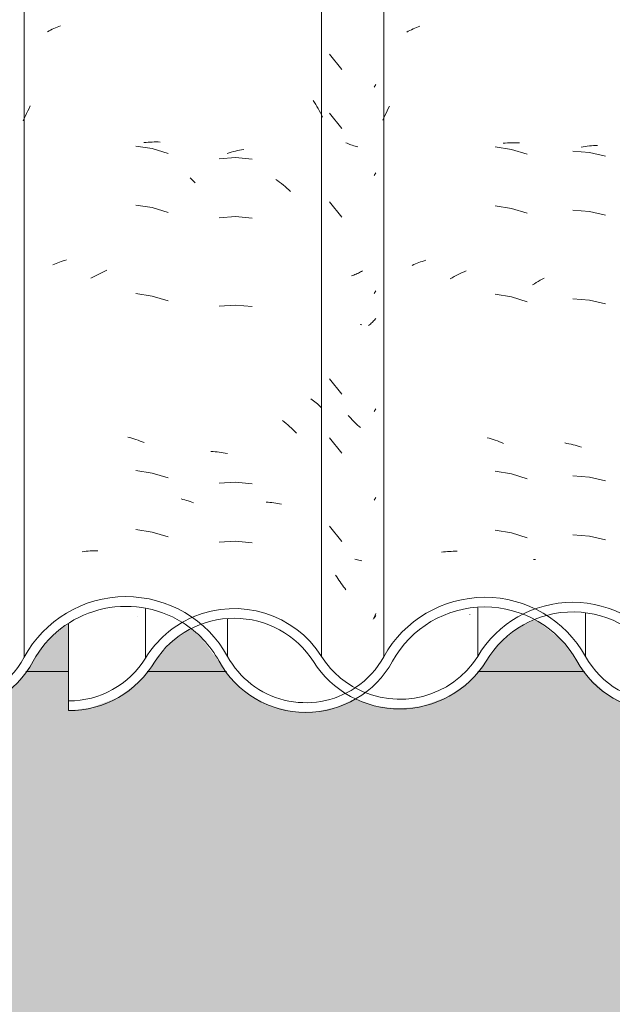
# Model space of a CAD drawing. Header units: metres. Extents: x -2.1 to 42.5, y -15.2 to 5.6.
# Tile 231 of 256: x 18.2 to 18.5, y 2.7 to 3.2. Entities that reach past the tile are written whole.
import ezdxf

# ---------------------------------------------------------------- set-up
doc = ezdxf.new("R2010")
doc.units = ezdxf.units.M
for name, color, linetype, lineweight in [('A-DETL-GENF', 7, 'Continuous', 5), ('A-GLAZ-CWMG', 7, 'Continuous', 5), ('A-WALL', 7, 'Continuous', 5), ('A-WALL-PATT', 7, 'Continuous', 50)]:
    doc.layers.add(name, color=color, linetype=linetype, lineweight=lineweight)
pattern_1 = [(0, (6.139, 0.20726), (0.4064, 0.10048), [0.01676, -0.28804, 0.01676, -0.28804, -1.626]), (0, (6.139, 0.20726), (0.4064, 0.10048), [-0.6096, 0.01676, -0.59284, 0.01676, -0.28804, -0.7112]), (0, (6.139, 0.20726), (0.4064, 0.10048), [-1.524, 0.01676, -0.18644, 0.01676, -0.49124]), (120.277, (6.291, 0.2575), (-0.2911939, 0.2978186), [0.01663, -0.28565, 0.01663, -1.898]), (120.277, (6.291, 0.2575), (-0.2911939, 0.2978186), [-0.3189, -0.28565, 0.01663, -0.58792, -1.008]), (120.277, (6.291, 0.2575), (-0.2911939, 0.2978186), [-1.209, 0.01663, -0.28565, 0.01663, -0.68868]), (120.277, (6.291, 0.2575), (-0.2911939, 0.2978186), [-1.528, -0.18489, 0.01663, -0.48717]), (239.723, (6.342, 0.45845), (-0.1152113, -0.3983018), [0.01663, -0.28565, 0.01663, -1.898]), (239.723, (6.342, 0.45845), (-0.1152113, -0.3983018), [-0.3189, -0.28565, 0.01663, -0.58792, -1.008]), (239.723, (6.342, 0.45845), (-0.1152113, -0.3983018), [-1.209, 0.01663, -0.28565, 0.01663, -0.68868]), (239.723, (6.342, 0.45845), (-0.1152113, -0.3983018), [-1.528, -0.18489, 0.01663, -0.48717])]

# ---------------------------------------------------------------- blocks, each defined once
blk = doc.blocks.new('FP_30-FACHADA 02')
at = {"layer": 'A-GLAZ-CWMG', "color": 9, "true_color": 0xc0c0c0}
for p, q in [((1.45567, 3.17842), (1.4565, 3.1788)), ((1.4565, 3.1788), (1.45735, 3.17915)), ((1.45735, 3.17915), (1.45821, 3.1795)), ((1.45821, 3.1795), (1.45908, 3.17982)), ((1.45244, 3.17679), (1.45323, 3.17722)), ((1.45323, 3.17722), (1.45403, 3.17764)), ((1.45403, 3.17764), (1.45484, 3.17804)), ((1.45484, 3.17804), (1.45567, 3.17842)), ((1.443, 3.13763), (1.44366, 3.13887)), ((1.44058, 3.13252), (1.44116, 3.13381)), ((1.44116, 3.13381), (1.44175, 3.13509)), ((1.44175, 3.13509), (1.44237, 3.13637)), ((1.44237, 3.13637), (1.443, 3.13763)), ((1.44002, 3.13121), (1.44058, 3.13252)), ((1.50599, 3.11711), (1.49763, 3.1184)), ((1.50177, 3.12018), (1.50281, 3.12028)), ((1.50281, 3.12028), (1.50385, 3.12036)), ((1.50385, 3.12036), (1.50489, 3.12043)), ((1.50489, 3.12043), (1.50593, 3.12047)), ((1.50593, 3.12047), (1.50695, 3.1205)), ((1.50695, 3.1205), (1.50798, 3.12051)), ((1.50798, 3.12051), (1.509, 3.1205)), ((1.509, 3.1205), (1.51001, 3.12047)), ((1.51407, 3.11466), (1.50599, 3.11711)), ((1.5254, 3.10216), (1.52628, 3.1013)), ((1.52628, 3.1013), (1.52714, 3.10044)), ((1.52714, 3.10044), (1.528, 3.09955)), ((1.50599, 3.08697), (1.49763, 3.08826)), ((1.51407, 3.08452), (1.50599, 3.08697)), ((1.45524, 3.05765), (1.45607, 3.05803)), ((1.45607, 3.05803), (1.45691, 3.0584)), ((1.45691, 3.0584), (1.45776, 3.05875)), ((1.45776, 3.05875), (1.45863, 3.05908)), ((1.45863, 3.05908), (1.4595, 3.0594)), ((1.4595, 3.0594), (1.46039, 3.05971)), ((1.46039, 3.05971), (1.46128, 3.06)), ((1.46128, 3.06), (1.46219, 3.06027)), ((1.47765, 3.05252), (1.47868, 3.05304)), ((1.47868, 3.05304), (1.47971, 3.05355)), ((1.47971, 3.05355), (1.48074, 3.05403)), ((1.48074, 3.05403), (1.48178, 3.0545)), ((1.48178, 3.0545), (1.48282, 3.05495)), ((1.4746, 3.05084), (1.47561, 3.05142)), ((1.47561, 3.05142), (1.47663, 3.05198)), ((1.47663, 3.05198), (1.47765, 3.05252)), ((1.50599, 3.04175), (1.49763, 3.04304)), ((1.51407, 3.0393), (1.50599, 3.04175)), ((1.49345, 2.96976), (1.49451, 2.96947)), ((1.49451, 2.96947), (1.49557, 2.96916)), ((1.49557, 2.96916), (1.49662, 2.96883)), ((1.49662, 2.96883), (1.49768, 2.96848)), ((1.49768, 2.96848), (1.49873, 2.96811)), ((1.49873, 2.96811), (1.49978, 2.96773)), ((1.49978, 2.96773), (1.50083, 2.96732)), ((1.50083, 2.96732), (1.50188, 2.9669)), ((1.50599, 2.95132), (1.49763, 2.95262)), ((1.51407, 2.94888), (1.50599, 2.95132)), ((1.52076, 2.93816), (1.52169, 2.93793)), ((1.52169, 2.93793), (1.52261, 2.93768)), ((1.52261, 2.93768), (1.52352, 2.93741)), ((1.52352, 2.93741), (1.52442, 2.93713)), ((1.52442, 2.93713), (1.52531, 2.93684)), ((1.52531, 2.93684), (1.52619, 2.93652)), ((1.52619, 2.93652), (1.52706, 2.9362)), ((1.50599, 2.92118), (1.49763, 2.92247)), ((1.51407, 2.91873), (1.50599, 2.92118)), ((1.47021, 2.91121), (1.47119, 2.91133)), ((1.47119, 2.91133), (1.47218, 2.91143)), ((1.47218, 2.91143), (1.47318, 2.91151)), ((1.47318, 2.91151), (1.47418, 2.91157)), ((1.47418, 2.91157), (1.47519, 2.91162)), ((1.47519, 2.91162), (1.47621, 2.91165)), ((1.47621, 2.91165), (1.47723, 2.91166)), ((1.47723, 2.91166), (1.47825, 2.91165))]:
    blk.add_line(p, q, dxfattribs=at)
blk = doc.blocks.new('FP_31-FACHADA 02')
at = {"layer": 'A-GLAZ-CWMG', "color": 9, "true_color": 0xc0c0c0}
for p, q in [((1.61952, 3.14852), (1.62029, 3.14987)), ((1.61952, 3.10331), (1.62029, 3.10466)), ((1.61022, 3.053), (1.60963, 3.05275)), ((1.6108, 3.05326), (1.61022, 3.053)), ((1.61137, 3.05353), (1.6108, 3.05326)), ((1.61193, 3.05381), (1.61137, 3.05353)), ((1.61248, 3.0541), (1.61193, 3.05381)), ((1.61302, 3.0544), (1.61248, 3.0541)), ((1.61355, 3.05471), (1.61302, 3.0544)), ((1.60843, 3.05229), (1.60782, 3.05207)), ((1.60904, 3.05252), (1.60843, 3.05229)), ((1.60963, 3.05275), (1.60904, 3.05252)), ((1.61952, 3.04302), (1.62029, 3.04437)), ((1.61796, 3.02785), (1.61753, 3.02746)), ((1.61838, 3.02825), (1.61796, 3.02785)), ((1.61878, 3.02865), (1.61838, 3.02825)), ((1.61918, 3.02906), (1.61878, 3.02865)), ((1.61956, 3.02947), (1.61918, 3.02906)), ((1.61993, 3.0299), (1.61956, 3.02947)), ((1.62029, 3.03033), (1.61993, 3.0299)), ((1.61709, 3.02709), (1.61664, 3.02671)), ((1.61753, 3.02746), (1.61709, 3.02709)), ((1.61952, 2.98274), (1.62029, 2.98409)), ((1.61952, 2.93752), (1.62029, 2.93887)), ((1.61935, 2.87739), (1.61901, 2.87667)), ((1.61967, 2.87812), (1.61935, 2.87739)), ((1.61952, 2.87724), (1.62029, 2.87859)), ((1.61999, 2.87884), (1.61967, 2.87812)), ((1.62029, 2.87958), (1.61999, 2.87884))]:
    blk.add_line(p, q, dxfattribs=at)
blk = doc.blocks.new('FP_32-FACHADA 02')
at = {"layer": 'A-GLAZ-CWMG', "color": 9, "true_color": 0xc0c0c0}
for p, q in [((1.64017, 3.17861), (1.64102, 3.17897)), ((1.64102, 3.17897), (1.64188, 3.17931)), ((1.64188, 3.17931), (1.64275, 3.17963)), ((1.63611, 3.17661), (1.6369, 3.17704)), ((1.6369, 3.17704), (1.6377, 3.17746)), ((1.6377, 3.17746), (1.63851, 3.17785)), ((1.63851, 3.17785), (1.63934, 3.17824)), ((1.63934, 3.17824), (1.64017, 3.17861)), ((1.6267, 3.13754), (1.62731, 3.1387)), ((1.62443, 3.13281), (1.62498, 3.13401)), ((1.62498, 3.13401), (1.62554, 3.1352)), ((1.62554, 3.1352), (1.62611, 3.13637)), ((1.62611, 3.13637), (1.6267, 3.13754)), ((1.62391, 3.1316), (1.62443, 3.13281)), ((1.68548, 3.1198), (1.68652, 3.11989)), ((1.68652, 3.11989), (1.68756, 3.11997)), ((1.68756, 3.11997), (1.6886, 3.12002)), ((1.6886, 3.12002), (1.68963, 3.12006)), ((1.68963, 3.12006), (1.69065, 3.12008)), ((1.69065, 3.12008), (1.69168, 3.12008)), ((1.69168, 3.12008), (1.6927, 3.12006)), ((1.6927, 3.12006), (1.69371, 3.12003)), ((1.68969, 3.1167), (1.68134, 3.11804)), ((1.69776, 3.11419), (1.68969, 3.1167)), ((1.68969, 3.08656), (1.68134, 3.0879)), ((1.69776, 3.08405), (1.68969, 3.08656)), ((1.63974, 3.05785), (1.64058, 3.05821)), ((1.64058, 3.05821), (1.64144, 3.05856)), ((1.64144, 3.05856), (1.6423, 3.05889)), ((1.6423, 3.05889), (1.64318, 3.05921)), ((1.64318, 3.05921), (1.64406, 3.05951)), ((1.64406, 3.05951), (1.64496, 3.0598)), ((1.64496, 3.0598), (1.64587, 3.06007)), ((1.63891, 3.05747), (1.63974, 3.05785)), ((1.66238, 3.05278), (1.66341, 3.05328)), ((1.66341, 3.05328), (1.66445, 3.05377)), ((1.66445, 3.05377), (1.66549, 3.05423)), ((1.66549, 3.05423), (1.66653, 3.05467)), ((1.6583, 3.0506), (1.65931, 3.05117)), ((1.65931, 3.05117), (1.66033, 3.05173)), ((1.66033, 3.05173), (1.66135, 3.05226)), ((1.66135, 3.05226), (1.66238, 3.05278)), ((1.68969, 3.04134), (1.68134, 3.04269)), ((1.69776, 3.03883), (1.68969, 3.04134)), ((1.67716, 2.96943), (1.67822, 2.96913)), ((1.67822, 2.96913), (1.67928, 2.96882)), ((1.67928, 2.96882), (1.68033, 2.96848)), ((1.68033, 2.96848), (1.68139, 2.96812)), ((1.68139, 2.96812), (1.68244, 2.96775)), ((1.68244, 2.96775), (1.68349, 2.96736)), ((1.68349, 2.96736), (1.68454, 2.96695)), ((1.68454, 2.96695), (1.68559, 2.96652)), ((1.68969, 2.95091), (1.68134, 2.95226)), ((1.69776, 2.9484), (1.68969, 2.95091)), ((1.68969, 2.92077), (1.68134, 2.92212)), ((1.69776, 2.91826), (1.68969, 2.92077)), ((1.6539, 2.91099), (1.65489, 2.9111)), ((1.65489, 2.9111), (1.65588, 2.9112)), ((1.65588, 2.9112), (1.65688, 2.91127)), ((1.65688, 2.91127), (1.65788, 2.91133)), ((1.65788, 2.91133), (1.65889, 2.91138)), ((1.65889, 2.91138), (1.65991, 2.9114)), ((1.65991, 2.9114), (1.66093, 2.91141)), ((1.66093, 2.91141), (1.66195, 2.91139))]:
    blk.add_line(p, q, dxfattribs=at)
blk = doc.blocks.new('Rectangular Mullion - Telha Fibrocimento - Ondulada-1909083-FACHADA 02')
at = {"layer": 'A-GLAZ-CWMG', "true_color": 0xc0c0c0}
h = blk.add_hatch(dxfattribs=at)
h.set_pattern_fill('FP_15', color=9, style=0, pattern_type=2)
h.set_pattern_definition(pattern_1)
h.paths.add_polyline_path([(1.20534, 2.82768), (1.21764, 2.82787), (1.22954, 2.83098), (1.24034, 2.83682), (1.25065, 2.84693), (1.26383, 2.86637), (1.27396, 2.87537), (1.28598, 2.8817), (1.29919, 2.88498), (1.31348, 2.88486), (1.3271, 2.88127), (1.33811, 2.87556), (1.34829, 2.86661), (1.36286, 2.84562), (1.37379, 2.83666), (1.3844, 2.8316), (1.39495, 2.82913), (1.40651, 2.8291), (1.41829, 2.83192), (1.42905, 2.83746), (1.43815, 2.84538), (1.4525, 2.86563), (1.46386, 2.87486), (1.47556, 2.88034), (1.48659, 2.8829), (1.49945, 2.88281), (1.51316, 2.87907), (1.52161, 2.87523), (1.52455, 2.87644), (1.52299, 2.87404), (1.53271, 2.86568), (1.54707, 2.84557), (1.55772, 2.83694), (1.56849, 2.83188), (1.57901, 2.82948), (1.59047, 2.82947), (1.60215, 2.83227), (1.61339, 2.83822), (1.62188, 2.84552), (1.6362, 2.8655), (1.64581, 2.87377), (1.65713, 2.87957), (1.66951, 2.88257), (1.68289, 2.88244), (1.69645, 2.87874), (1.70648, 2.87348), (1.71565, 2.86566), (1.73002, 2.84578), (1.74069, 2.83721), (1.75155, 2.83217), (1.76203, 2.82981), (1.77329, 2.82979), (1.7854, 2.83278), (1.79559, 2.83792), (1.80467, 2.84562), (1.81711, 2.86275), (1.82621, 2.86983), (1.83251, 2.87304), (1.8416, 2.87522), (1.85154, 2.87508), (1.86176, 2.87217), (1.86263, 2.87173), (1.86642, 2.87532), (1.86176, 2.87768), (1.85067, 2.88013), (1.84102, 2.88013), (1.8308, 2.87768), (1.82144, 2.87294), (1.81348, 2.86615), (1.80106, 2.84904), (1.79088, 2.84106), (1.78329, 2.83721), (1.78329, 2.8355), (1.78144, 2.83677), (1.77281, 2.83471), (1.76133, 2.83488), (1.7497, 2.83815), (1.74196, 2.84208), (1.73309, 2.85), (1.71761, 2.87046), (1.70885, 2.87795), (1.69465, 2.88469), (1.68051, 2.8875), (1.66895, 2.88748), (1.65533, 2.88418), (1.64301, 2.87787), (1.63203, 2.86818), (1.61816, 2.84883), (1.60934, 2.84102), (1.60668, 2.83779), (1.60479, 2.83915), (1.60036, 2.83689), (1.58984, 2.83437), (1.57846, 2.83452), (1.5669, 2.83776), (1.55888, 2.84189), (1.54998, 2.85), (1.53472, 2.87046), (1.52482, 2.87865), (1.51089, 2.88512), (1.49715, 2.88783), (1.48536, 2.88778), (1.47167, 2.88443), (1.45919, 2.87796), (1.44861, 2.86874), (1.43428, 2.84851), (1.42608, 2.84144), (1.41641, 2.83651), (1.40583, 2.834), (1.39495, 2.83405), (1.38263, 2.83759), (1.37478, 2.84169), (1.36584, 2.85), (1.35192, 2.87002), (1.34056, 2.87989), (1.32604, 2.88694), (1.31237, 2.89005), (1.29725, 2.88971), (1.28115, 2.88486), (1.26954, 2.87832), (1.25764, 2.86637), (1.24671, 2.85), (1.24409, 2.84648), (1.23559, 2.8395), (1.22566, 2.83473), (1.21486, 2.83245), (1.20382, 2.83278), (1.19275, 2.83595), (1.18356, 2.84106), (1.17455, 2.85), (1.1695, 2.8577), (1.15906, 2.87031), (1.14897, 2.87795), (1.13545, 2.88347), (1.12095, 2.88536), (1.10501, 2.88288), (1.09294, 2.87795), (1.08133, 2.86916), (1.06489, 2.8486), (1.05531, 2.84165), (1.04427, 2.83729), (1.03248, 2.83581), (1.01954, 2.83775), (1.00966, 2.84165), (0.99892, 2.85), (0.98402, 2.86795), (0.97103, 2.87656), (0.96063, 2.88057), (0.9473, 2.88213), (0.93399, 2.88031), (0.92158, 2.87523), (0.91087, 2.86723), (0.89518, 2.84773), (0.88573, 2.84078), (0.87481, 2.83642), (0.86314, 2.83494), (0.86314, 2.83), (0.87635, 2.83172), (0.88867, 2.83676), (0.89926, 2.84477), (0.91505, 2.86439), (0.92479, 2.87137), (0.93598, 2.87574), (0.94792, 2.87721), (0.96063, 2.87538), (0.97103, 2.87128), (0.98074, 2.86425), (0.9967, 2.84499), (1.00731, 2.83731), (1.02069, 2.83237), (1.03258, 2.83089), (1.04563, 2.83256), (1.05783, 2.83741), (1.06841, 2.84512), (1.08392, 2.86474), (1.09318, 2.87233), (1.10569, 2.87795), (1.11572, 2.88017), (1.12775, 2.87999), (1.1394, 2.87703), (1.15003, 2.87146), (1.16048, 2.8616), (1.17307, 2.84392), (1.18356, 2.83535), (1.19335, 2.83043), (1.20453, 2.82787)])
h.paths.add_polyline_path([(1.91919, 2.83007), (1.93126, 2.83011), (1.94266, 2.8328), (1.95328, 2.83812), (1.96288, 2.84645), (1.96939, 2.85522), (1.96572, 2.85888), (1.95951, 2.85), (1.95141, 2.84284), (1.9418, 2.83777), (1.93109, 2.83507), (1.91919, 2.83518), (1.90762, 2.83834), (1.9, 2.84209), (1.89093, 2.85), (1.87908, 2.86615), (1.87094, 2.87267), (1.86724, 2.86938), (1.86957, 2.86778), (1.87545, 2.86275), (1.88793, 2.84573), (1.89865, 2.83729), (1.90975, 2.8323)])
at = {"layer": 'A-GLAZ-CWMG'}
for p, q in [((1.44054, 2.85731), (1.44054, 3.52181)), ((1.62442, 2.85757), (1.62442, 3.52207)), ((1.7275, 2.8577), (1.7275, 2.87999)), ((1.5445, 2.8577), (1.5445, 2.87679))]:
    blk.add_line(p, q, dxfattribs=at)
for centre, major_axis, start_param, end_param in [((1.49262, 2.82986), (0.05902, 0), 0.497168, 2.651943), ((1.676, 2.82986), (0.05869, 0), 0.500225, 2.643944), ((1.49262, 2.82986), (0.05402, 0), 1.013701, 2.647005), ((1.676, 2.82986), (0.05369, 0), 0.502013, 2.643685), ((1.49262, 2.82986), (0.05402, 0), 0.495792, 1.010764), ((1.40061, 2.87851), (0.04532, 0), 3.624607, 5.790408), ((1.5845, 2.87898), (0.04542, 0), 3.635147, 5.300718), ((1.5845, 2.87898), (0.04542, 0), 5.308272, 5.786308), ((1.76742, 2.87949), (0.0456, 0), 3.645908, 5.77887), ((1.40061, 2.87851), (0.05032, 0), 3.622189, 5.79602), ((1.5845, 2.87898), (0.05042, 0), 3.63698, 5.786507), ((1.76742, 2.87949), (0.0506, 0), 3.643606, 5.776805)]:
    blk.add_ellipse(centre, major_axis=major_axis, ratio=0.988936, start_param=start_param, end_param=end_param, dxfattribs=at)
for name in ['FP_30-FACHADA 02', 'FP_32-FACHADA 02', 'FP_31-FACHADA 02']:
    blk.add_blockref(name, (0, 0), dxfattribs=at)
blk = doc.blocks.new('FP_37-FACHADA 02')
at = {"layer": 'A-GLAZ-CWMG', "color": 9, "true_color": 0xc0c0c0}
blk.add_line((1.49855, 2.8783), (1.49855, 2.87829), dxfattribs=at)
blk = doc.blocks.new('FP_38-FACHADA 02')
at = {"layer": 'A-GLAZ-CWMG', "color": 9, "true_color": 0xc0c0c0}
for p, q in [((1.58826, 3.14173), (1.58891, 3.14071)), ((1.58891, 3.14071), (1.58955, 3.13967)), ((1.58955, 3.13967), (1.59018, 3.13863)), ((1.59018, 3.13863), (1.59079, 3.13757)), ((1.59079, 3.13757), (1.59138, 3.1365)), ((1.59138, 3.1365), (1.59196, 3.13542)), ((1.59196, 3.13542), (1.59253, 3.13433)), ((1.59253, 3.13433), (1.59308, 3.13323)), ((1.54429, 3.11466), (1.54535, 3.11499)), ((1.54535, 3.11499), (1.54641, 3.1153)), ((1.54641, 3.1153), (1.54746, 3.11559)), ((1.54746, 3.11559), (1.54852, 3.11585)), ((1.54852, 3.11585), (1.54958, 3.1161)), ((1.54958, 3.1161), (1.55064, 3.11632)), ((1.55064, 3.11632), (1.5517, 3.11653)), ((1.5517, 3.11653), (1.55275, 3.11671)), ((1.54859, 3.11251), (1.54014, 3.11196)), ((1.55701, 3.11173), (1.54859, 3.11251)), ((1.56922, 3.10136), (1.57019, 3.10066)), ((1.57019, 3.10066), (1.57114, 3.09994)), ((1.57114, 3.09994), (1.57209, 3.09921)), ((1.57209, 3.09921), (1.57303, 3.09845)), ((1.57303, 3.09845), (1.57396, 3.09768)), ((1.57396, 3.09768), (1.57488, 3.09689)), ((1.57488, 3.09689), (1.57579, 3.09608)), ((1.57579, 3.09608), (1.57668, 3.09526)), ((1.54859, 3.08236), (1.54014, 3.08182)), ((1.55701, 3.08158), (1.54859, 3.08236)), ((1.54859, 3.03715), (1.54014, 3.0366)), ((1.55701, 3.03637), (1.54859, 3.03715)), ((1.58712, 2.98932), (1.58783, 2.98881)), ((1.58783, 2.98881), (1.58852, 2.98829)), ((1.58852, 2.98829), (1.5892, 2.98776)), ((1.5892, 2.98776), (1.58986, 2.98721)), ((1.58986, 2.98721), (1.59051, 2.98665)), ((1.59051, 2.98665), (1.59114, 2.98607)), ((1.59114, 2.98607), (1.59175, 2.98549)), ((1.59175, 2.98549), (1.59235, 2.98489)), ((1.57254, 2.97828), (1.57348, 2.97751)), ((1.57348, 2.97751), (1.5744, 2.97673)), ((1.5744, 2.97673), (1.57532, 2.97593)), ((1.57532, 2.97593), (1.57622, 2.97512)), ((1.57622, 2.97512), (1.57711, 2.97428)), ((1.57711, 2.97428), (1.57799, 2.97343)), ((1.57799, 2.97343), (1.57886, 2.97256)), ((1.57886, 2.97256), (1.57972, 2.97168)), ((1.53602, 2.96236), (1.53706, 2.96231)), ((1.53706, 2.96231), (1.5381, 2.96225)), ((1.5381, 2.96225), (1.53914, 2.96216)), ((1.53914, 2.96216), (1.54019, 2.96205)), ((1.54019, 2.96205), (1.54124, 2.96192)), ((1.54124, 2.96192), (1.54229, 2.96177)), ((1.54229, 2.96177), (1.54334, 2.9616)), ((1.54334, 2.9616), (1.5444, 2.96141)), ((1.54859, 2.94672), (1.54014, 2.94617)), ((1.55701, 2.94594), (1.54859, 2.94672)), ((1.56417, 2.93652), (1.56518, 2.93646)), ((1.56518, 2.93646), (1.56617, 2.93638)), ((1.56617, 2.93638), (1.56717, 2.93628)), ((1.56717, 2.93628), (1.56815, 2.93616)), ((1.56815, 2.93616), (1.56912, 2.93602)), ((1.56912, 2.93602), (1.57009, 2.93586)), ((1.57009, 2.93586), (1.57105, 2.93569)), ((1.57105, 2.93569), (1.572, 2.93549)), ((1.54859, 2.91658), (1.54014, 2.91603)), ((1.55701, 2.9158), (1.54859, 2.91658))]:
    blk.add_line(p, q, dxfattribs=at)
blk = doc.blocks.new('FP_39-FACHADA 02')
at = {"layer": 'A-GLAZ-CWMG', "color": 9, "true_color": 0xc0c0c0}
for p, q in [((1.59656, 3.16532), (1.60295, 3.1575)), ((1.59656, 3.13518), (1.60295, 3.12735)), ((1.60562, 3.11983), (1.60498, 3.12012)), ((1.60627, 3.11955), (1.60562, 3.11983)), ((1.60694, 3.11928), (1.60627, 3.11955)), ((1.60761, 3.11903), (1.60694, 3.11928)), ((1.60829, 3.11878), (1.60761, 3.11903)), ((1.60899, 3.11856), (1.60829, 3.11878)), ((1.60969, 3.11834), (1.60899, 3.11856)), ((1.6104, 3.11814), (1.60969, 3.11834)), ((1.61112, 3.11796), (1.6104, 3.11814)), ((1.59656, 3.08996), (1.60295, 3.08214)), ((1.6131, 3.0271), (1.61236, 3.02724)), ((1.59656, 2.99954), (1.60295, 2.99171)), ((1.60682, 2.98008), (1.60615, 2.98083)), ((1.60749, 2.97935), (1.60682, 2.98008)), ((1.60817, 2.97863), (1.60749, 2.97935)), ((1.60886, 2.97792), (1.60817, 2.97863)), ((1.60956, 2.97722), (1.60886, 2.97792)), ((1.61027, 2.97654), (1.60956, 2.97722)), ((1.61099, 2.97587), (1.61027, 2.97654)), ((1.61171, 2.97522), (1.61099, 2.97587)), ((1.61245, 2.97458), (1.61171, 2.97522)), ((1.59656, 2.96939), (1.60295, 2.96157)), ((1.59656, 2.92418), (1.60295, 2.91635)), ((1.61025, 2.90719), (1.60954, 2.90739)), ((1.61096, 2.907), (1.61025, 2.90719)), ((1.61169, 2.90682), (1.61096, 2.907)), ((1.61242, 2.90666), (1.61169, 2.90682)), ((1.61317, 2.90651), (1.61242, 2.90666)), ((1.60031, 2.8983), (1.59977, 2.89917)), ((1.60086, 2.89743), (1.60031, 2.8983)), ((1.60142, 2.89658), (1.60086, 2.89743)), ((1.602, 2.89574), (1.60142, 2.89658)), ((1.60259, 2.89491), (1.602, 2.89574)), ((1.60319, 2.89409), (1.60259, 2.89491)), ((1.6038, 2.89328), (1.60319, 2.89409)), ((1.60442, 2.89249), (1.6038, 2.89328)), ((1.60505, 2.89171), (1.60442, 2.89249)), ((1.66845, 2.87929), (1.66833, 2.87904))]:
    blk.add_line(p, q, dxfattribs=at)
blk = doc.blocks.new('FP_40-FACHADA 02')
at = {"layer": 'A-GLAZ-CWMG', "color": 9, "true_color": 0xc0c0c0}
for p, q in [((1.72738, 3.11819), (1.72843, 3.11833)), ((1.72843, 3.11833), (1.72948, 3.11845)), ((1.72948, 3.11845), (1.73053, 3.11855)), ((1.73053, 3.11855), (1.73157, 3.11864)), ((1.73157, 3.11864), (1.73261, 3.1187)), ((1.73261, 3.1187), (1.73364, 3.11875)), ((1.72954, 3.11509), (1.72111, 3.11574)), ((1.72528, 3.11785), (1.72633, 3.11803)), ((1.72633, 3.11803), (1.72738, 3.11819)), ((1.73779, 3.11322), (1.72954, 3.11509)), ((1.72954, 3.08495), (1.72111, 3.0856)), ((1.73779, 3.08307), (1.72954, 3.08495)), ((1.70037, 3.04743), (1.70136, 3.04807)), ((1.70136, 3.04807), (1.70236, 3.0487)), ((1.70236, 3.0487), (1.70336, 3.0493)), ((1.70336, 3.0493), (1.70437, 3.04988)), ((1.70437, 3.04988), (1.70539, 3.05045)), ((1.70539, 3.05045), (1.70641, 3.051)), ((1.72954, 3.03974), (1.72111, 3.04038)), ((1.73779, 3.03786), (1.72954, 3.03974)), ((1.71693, 2.96676), (1.71798, 2.96655)), ((1.71798, 2.96655), (1.71904, 2.96633)), ((1.71904, 2.96633), (1.7201, 2.96608)), ((1.7201, 2.96608), (1.72116, 2.96582)), ((1.72116, 2.96582), (1.72222, 2.96554)), ((1.72222, 2.96554), (1.72327, 2.96524)), ((1.72327, 2.96524), (1.72433, 2.96492)), ((1.72433, 2.96492), (1.72539, 2.96458)), ((1.72954, 2.94931), (1.72111, 2.94995)), ((1.73779, 2.94743), (1.72954, 2.94931)), ((1.72954, 2.91917), (1.72111, 2.91981)), ((1.73779, 2.91729), (1.72954, 2.91917)), ((1.70095, 2.90717), (1.70195, 2.90726))]:
    blk.add_line(p, q, dxfattribs=at)
blk = doc.blocks.new('Rectangular Mullion - Telha Fibrocimento - Ondulada-V36-FACHADA 02')
at = {"layer": 'A-GLAZ-CWMG', "true_color": 0xc0c0c0}
h = blk.add_hatch(dxfattribs=at)
h.set_pattern_fill('FP_15', color=9, style=0, pattern_type=2)
h.set_pattern_definition(pattern_1)
h.paths.add_polyline_path([(1.80536, 2.82768), (1.81767, 2.82787), (1.82957, 2.83098), (1.84036, 2.83682), (1.85067, 2.84693), (1.86385, 2.86637), (1.87442, 2.8756), (1.88601, 2.8817), (1.90063, 2.88499), (1.913, 2.88498), (1.92713, 2.88127), (1.93813, 2.87556), (1.94832, 2.86661), (1.95968, 2.85023), (1.9627, 2.85455), (1.95141, 2.87049), (1.94059, 2.87989), (1.92607, 2.88694), (1.9106, 2.89001), (1.89728, 2.88971), (1.88118, 2.88486), (1.86957, 2.87832), (1.85767, 2.86637), (1.84674, 2.85), (1.84411, 2.84648), (1.83562, 2.8395), (1.82569, 2.83473), (1.81489, 2.83245), (1.80385, 2.83278), (1.7912, 2.8357), (1.78705, 2.83361), (1.79559, 2.82992), (1.80455, 2.82787)])
h.paths.add_polyline_path([(2.00654, 2.8291), (2.01985, 2.83271), (2.02907, 2.83746), (2.03818, 2.84538), (2.05252, 2.86563), (2.06389, 2.87486), (2.07558, 2.88034), (2.08637, 2.8829), (2.09948, 2.88281), (2.11319, 2.87907), (2.12163, 2.87523), (2.12457, 2.87644), (2.12302, 2.87404), (2.13273, 2.86568), (2.1471, 2.84557), (2.15775, 2.83694), (2.16852, 2.83188), (2.17903, 2.82948), (2.1905, 2.82947), (2.20217, 2.83227), (2.21376, 2.83852), (2.22191, 2.84552), (2.23622, 2.8655), (2.24584, 2.87377), (2.25716, 2.87957), (2.26954, 2.88257), (2.28292, 2.88244), (2.29648, 2.87874), (2.3065, 2.87348), (2.31567, 2.86566), (2.33005, 2.84578), (2.34072, 2.83721), (2.35157, 2.83217), (2.36206, 2.82981), (2.37332, 2.82979), (2.38646, 2.8333), (2.39561, 2.83792), (2.4047, 2.84562), (2.41713, 2.86275), (2.42623, 2.86983), (2.43253, 2.87304), (2.44163, 2.87522), (2.45156, 2.87508), (2.46179, 2.87217), (2.46266, 2.87173), (2.46644, 2.87532), (2.46179, 2.87768), (2.4507, 2.88013), (2.44105, 2.88013), (2.43082, 2.87768), (2.42147, 2.87294), (2.4135, 2.86615), (2.40108, 2.84904), (2.39091, 2.84106), (2.38344, 2.83688), (2.38332, 2.8355), (2.38147, 2.83677), (2.37284, 2.83471), (2.36135, 2.83488), (2.34973, 2.83815), (2.34198, 2.84208), (2.33311, 2.85), (2.31763, 2.87046), (2.30888, 2.87795), (2.29468, 2.88469), (2.28138, 2.8875), (2.26897, 2.88748), (2.25536, 2.88418), (2.24304, 2.87787), (2.23251, 2.86882), (2.21819, 2.84883), (2.20937, 2.84102), (2.20671, 2.83779), (2.20482, 2.83915), (2.20039, 2.83689), (2.18986, 2.83437), (2.17848, 2.83452), (2.16692, 2.83776), (2.15891, 2.84189), (2.15, 2.85), (2.13475, 2.87046), (2.12484, 2.87865), (2.11092, 2.88512), (2.09718, 2.88783), (2.08538, 2.88778), (2.0717, 2.88443), (2.05921, 2.87796), (2.04863, 2.86874), (2.0343, 2.84851), (2.0261, 2.84144), (2.01644, 2.83651), (2.00586, 2.834), (1.99498, 2.83405), (1.98265, 2.83759), (1.97481, 2.84169), (1.96552, 2.85), (1.96288, 2.84562), (1.97193, 2.83764), (1.98443, 2.8316), (1.99498, 2.82913), (2.00586, 2.8291)])
h.paths.add_polyline_path([(1.46316, 2.83), (1.47638, 2.83172), (1.4887, 2.83676), (1.49928, 2.84477), (1.51508, 2.86439), (1.52542, 2.87196), (1.52299, 2.87404), (1.52455, 2.87644), (1.52161, 2.87523), (1.51089, 2.86723), (1.4952, 2.84773), (1.48575, 2.84078), (1.47484, 2.83642), (1.46316, 2.83494), (1.46316, 2.83172)])
h.paths.add_polyline_path([(2.51921, 2.83007), (2.53129, 2.83011), (2.54269, 2.8328), (2.5533, 2.83812), (2.5637, 2.84751), (2.56941, 2.85522), (2.56574, 2.85888), (2.55931, 2.8498), (2.55143, 2.84284), (2.54183, 2.83777), (2.53111, 2.83507), (2.51921, 2.83518), (2.50764, 2.83834), (2.50002, 2.84209), (2.49096, 2.85), (2.47699, 2.86796), (2.47097, 2.87267), (2.46726, 2.86938), (2.46959, 2.86778), (2.47548, 2.86275), (2.48795, 2.84573), (2.49867, 2.83729), (2.50978, 2.8323)])
h.paths.add_polyline_path([(1.63261, 2.83089), (1.64565, 2.83256), (1.65785, 2.83741), (1.66844, 2.84512), (1.68394, 2.86474), (1.69465, 2.87303), (1.70132, 2.87627), (1.69576, 2.87909), (1.69296, 2.87795), (1.68051, 2.86807), (1.66491, 2.8486), (1.65533, 2.84165), (1.64429, 2.83729), (1.63203, 2.83587), (1.61962, 2.83773), (1.61496, 2.83957), (1.61118, 2.83689), (1.60999, 2.83627), (1.62072, 2.83237), (1.63251, 2.83091)])
h.paths.add_polyline_path([(1.78402, 2.83513), (1.78359, 2.83736), (1.78707, 2.83913), (1.78329, 2.84134), (1.77458, 2.85), (1.76953, 2.8577), (1.75888, 2.87046), (1.74899, 2.87795), (1.73379, 2.88369), (1.7194, 2.88515), (1.70648, 2.88347), (1.70178, 2.88155), (1.70791, 2.87843), (1.71575, 2.88017), (1.72898, 2.87968), (1.73943, 2.87703), (1.75155, 2.87016), (1.7605, 2.8616), (1.77309, 2.84392), (1.78359, 2.83535)])
h.paths.add_polyline_path([(1.60668, 2.83779), (1.60968, 2.84165), (1.59894, 2.85), (1.58355, 2.8683), (1.57105, 2.87656), (1.55888, 2.88078), (1.54732, 2.88213), (1.53402, 2.88031), (1.52672, 2.87733), (1.5309, 2.87375), (1.53643, 2.87579), (1.54795, 2.87721), (1.56066, 2.87538), (1.57218, 2.87046), (1.58076, 2.86425), (1.59672, 2.84499), (1.60479, 2.83915)])
at = {"layer": 'A-GLAZ-CWMG'}
for p, q in [((1.59258, 2.8577), (1.59258, 3.5222)), ((1.50256, 2.85681), (1.50256, 2.88206)), ((1.67243, 2.8577), (1.67243, 2.88258)), ((1.46316, 2.83494), (1.46316, 2.8745)), ((1.46316, 2.83494), (1.46316, 2.83))]:
    blk.add_line(p, q, dxfattribs=at)
for centre, major_axis, start_param, end_param in [((1.54785, 2.82986), (0.05286, 0), 0.561652, 1.977277), ((1.72098, 2.82986), (0.05612, 0), 0.525465, 2.616128), ((1.54785, 2.82986), (0.05286, 0), 1.985278, 2.599777), ((1.54785, 2.82986), (0.04788, 0), 0.560893, 2.57643), ((1.72098, 2.82986), (0.05114, 0), 0.49447, 2.616374), ((1.46316, 2.88057), (0.04614, 0), 4.712389, 5.735618), ((1.63251, 2.88237), (0.04708, 0), 3.700093, 4.206241), ((1.63251, 2.88237), (0.04708, 0), 4.206282, 5.724685), ((1.46316, 2.88057), (-0.05114, 0), 1.570796, 2.616447), ((1.63251, 2.88237), (0.05205, 0), 3.701092, 5.7276)]:
    blk.add_ellipse(centre, major_axis=major_axis, ratio=0.988936, start_param=start_param, end_param=end_param, dxfattribs=at)
for name in ['FP_40-FACHADA 02', 'FP_38-FACHADA 02', 'FP_39-FACHADA 02', 'FP_37-FACHADA 02']:
    blk.add_blockref(name, (0, 0), dxfattribs=at)

msp = doc.modelspace()

# ---------------------------------------------------------------- hatches: boundary and pattern name
at = {"layer": 'A-DETL-GENF', "true_color": 0xdbcc9e}
h = msp.add_hatch(color=9, dxfattribs=at)
h.paths.add_polyline_path([(21.89796, -0.06), (25.0884, -0.06), (25.0884, -0.04), (17.4184, -0.04), (17.4184, -0.06), (21.82877, -0.06)])
h.paths.add_polyline_path([(20.85921, 2.59), (25.0884, 2.59), (25.0884, 2.71), (21.1785, 2.71), (21.1785, 2.65), (20.5785, 2.65), (20.5785, 2.71), (17.4184, 2.71), (17.4184, 2.59), (20.47139, 2.59)])
at = {"layer": 'A-WALL', "true_color": 0xdbcc9e}
msp.add_hatch(color=9, dxfattribs=at).paths.add_polyline_path([(17.5734, 2.71), (20.056, 2.71), (20.056, 2.85), (19.92038, 2.85), (19.91612, 2.84481), (19.90627, 2.83718), (19.89666, 2.8326), (19.88595, 2.83007), (19.87405, 2.83007), (19.86247, 2.8328), (19.85039, 2.83935), (19.84279, 2.84573), (19.83962, 2.85), (19.76272, 2.85), (19.75953, 2.84562), (19.74905, 2.83721), (19.73815, 2.83215), (19.72759, 2.82979), (19.71619, 2.82981), (19.70456, 2.83262), (19.69393, 2.83804), (19.68488, 2.84578), (19.68183, 2.85), (19.57994, 2.85), (19.57674, 2.84552), (19.56604, 2.83689), (19.55522, 2.83184), (19.54462, 2.82947), (19.53332, 2.82948), (19.52165, 2.83229), (19.51098, 2.83776), (19.50183, 2.84571), (19.49877, 2.85), (19.39626, 2.85), (19.39301, 2.84538), (19.38206, 2.83651), (19.37127, 2.83147), (19.36061, 2.8291), (19.34925, 2.82913), (19.33748, 2.83204), (19.32677, 2.83764), (19.31706, 2.84562), (19.30624, 2.83718), (19.29664, 2.8326), (19.28592, 2.83007), (19.27402, 2.83007), (19.26245, 2.8328), (19.25184, 2.83812), (19.24276, 2.84573), (19.23959, 2.85), (19.20756, 2.85), (19.20426, 2.84506), (19.1952, 2.83682), (19.1844, 2.83098), (19.1725, 2.82787), (19.15868, 2.82803), (19.14805, 2.83051), (19.14127, 2.8333), (19.13813, 2.83215), (19.12757, 2.82979), (19.11401, 2.83033), (19.10454, 2.83262), (19.0939, 2.83804), (19.08486, 2.84578), (19.08118, 2.85), (19.02726, 2.84999), (19.02327, 2.84512), (19.0124, 2.83729), (18.99913, 2.83239), (18.98734, 2.83091), (18.97439, 2.83251), (18.96452, 2.83612), (18.9552, 2.83184), (18.94459, 2.82947), (18.93329, 2.82948), (18.92009, 2.83308), (18.91096, 2.83776), (18.90191, 2.84557), (18.89874, 2.85), (18.85818, 2.85), (18.85412, 2.84477), (18.84272, 2.83642), (18.82967, 2.83152), (18.818, 2.83), (18.818, 2.85), (18.79624, 2.85), (18.79298, 2.84538), (18.78388, 2.83746), (18.77124, 2.83147), (18.76059, 2.8291), (18.74922, 2.82913), (18.73746, 2.83204), (18.72618, 2.83814), (18.71703, 2.84562), (18.70622, 2.83718), (18.69661, 2.8326), (18.6859, 2.83007), (18.674, 2.83007), (18.66242, 2.8328), (18.65181, 2.83812), (18.64274, 2.84573), (18.63957, 2.85), (18.60753, 2.85), (18.60423, 2.84506), (18.59517, 2.83682), (18.58438, 2.83098), (18.57248, 2.82787), (18.55866, 2.82803), (18.54633, 2.83136), (18.54186, 2.83361), (18.5381, 2.83215), (18.52754, 2.82979), (18.51614, 2.82981), (18.50451, 2.83262), (18.49388, 2.83804), (18.48379, 2.84722), (18.48178, 2.85), (18.42724, 2.84999), (18.42325, 2.84512), (18.41238, 2.83729), (18.3991, 2.83239), (18.38684, 2.83096), (18.37437, 2.83251), (18.36449, 2.83612), (18.35517, 2.83184), (18.34457, 2.82947), (18.33327, 2.82948), (18.3216, 2.83229), (18.31093, 2.83776), (18.30188, 2.84557), (18.29872, 2.85), (18.25816, 2.85), (18.25409, 2.84477), (18.24351, 2.83676), (18.22965, 2.83152), (18.21797, 2.83), (18.21797, 2.85), (18.19621, 2.85), (18.19293, 2.84535), (18.18201, 2.83651), (18.17122, 2.83147), (18.16056, 2.8291), (18.1492, 2.82913), (18.13743, 2.83204), (18.12672, 2.83764), (18.11767, 2.84562), (18.11463, 2.85), (18.00751, 2.85), (18.00421, 2.84506), (17.99515, 2.83682), (17.98435, 2.83098), (17.97245, 2.82787), (17.95863, 2.82803), (17.948, 2.83051), (17.93718, 2.83595), (17.92788, 2.84392), (17.92354, 2.85), (17.82721, 2.84999), (17.82322, 2.84512), (17.81235, 2.83729), (17.79908, 2.83239), (17.78729, 2.83091), (17.77434, 2.83251), (17.76212, 2.83731), (17.75151, 2.84499), (17.74736, 2.85), (17.65813, 2.85), (17.65407, 2.84477), (17.64267, 2.83642), (17.62962, 2.83152), (17.61795, 2.83), (17.61795, 2.85), (17.5734, 2.85), (17.5734, 2.82343)])
at = {"layer": 'A-WALL-PATT', "true_color": 0xd6d6d6}
h = msp.add_hatch(color=254, dxfattribs=at)
h.paths.add_polyline_path([(17.61795, 2.85), (17.61795, 2.88288), (17.6134, 2.88288), (17.6134, 2.85)])
h.paths.add_polyline_path([(17.5784, 2.85), (17.5784, 2.99315), (17.5734, 2.99821), (17.5734, 2.85)])
h.paths.add_polyline_path([(18.61348, 2.85), (18.63957, 2.85), (18.62923, 2.86363), (18.62205, 2.86938), (18.61866, 2.86637), (18.60753, 2.85), (18.61102, 2.85)])
h.paths.add_polyline_path([(17.6784, 2.85), (17.74728, 2.85009), (17.73555, 2.86425), (17.72584, 2.87128), (17.71427, 2.87574), (17.70211, 2.87713), (17.6888, 2.87496), (17.6784, 2.87051), (17.6784, 2.86439)])
h.paths.add_polyline_path([(19.9435, 2.85), (19.9435, 2.88288), (19.9285, 2.88288), (19.9285, 2.85)])
h.paths.add_polyline_path([(19.8064, 2.85), (19.83962, 2.85), (19.83031, 2.86275), (19.82323, 2.8688), (19.81491, 2.87304), (19.80582, 2.87522), (19.79588, 2.87508), (19.78566, 2.87217), (19.77905, 2.8688), (19.77197, 2.86275), (19.76272, 2.85), (19.80593, 2.85)])
h.paths.add_polyline_path([(18.43875, 2.85), (18.48178, 2.85), (18.47046, 2.86566), (18.45882, 2.87491), (18.45613, 2.87627), (18.44777, 2.87213), (18.43875, 2.86474), (18.42725, 2.85), (18.43616, 2.85)])
h.paths.add_polyline_path([(17.82723, 2.85), (17.92354, 2.85), (17.91387, 2.8636), (17.90367, 2.87208), (17.89421, 2.87703), (17.88256, 2.87999), (17.8697, 2.87999), (17.85879, 2.87757), (17.84775, 2.87213), (17.83873, 2.86474), (17.83151, 2.85522)])
h.paths.add_polyline_path([(18.79624, 2.85), (18.818, 2.85), (18.818, 2.8745), (18.81704, 2.87401), (18.80733, 2.86563), (18.79991, 2.85522)])
h.paths.add_polyline_path([(19.63775, 2.85), (19.68183, 2.85), (19.67051, 2.86566), (19.66085, 2.8739), (19.64951, 2.87965), (19.63712, 2.8826), (19.62381, 2.88243), (19.61026, 2.87868), (19.60067, 2.87377), (19.59105, 2.8655), (19.57994, 2.85), (19.63712, 2.85)])
h.paths.add_polyline_path([(18.85818, 2.85), (18.89874, 2.85), (18.88754, 2.86568), (18.88043, 2.87168), (18.87783, 2.87006), (18.86991, 2.86439), (18.86224, 2.85522)])
h.paths.add_polyline_path([(18.00751, 2.85), (18.11463, 2.85), (18.1031, 2.86661), (18.09292, 2.87556), (18.08085, 2.88182), (18.07646, 2.88288), (18.04554, 2.88288), (18.04079, 2.8817), (18.02877, 2.87537), (18.01863, 2.86637), (18.01099, 2.85522)])
h.paths.add_polyline_path([(19.44101, 2.85), (19.49877, 2.85), (19.48757, 2.86568), (19.47785, 2.87404), (19.46641, 2.8799), (19.45369, 2.88288), (19.44021, 2.88271), (19.42653, 2.87887), (19.41706, 2.87401), (19.40736, 2.86563), (19.39626, 2.85), (19.44021, 2.85)])
h.paths.add_polyline_path([(19.02728, 2.85), (19.08181, 2.85), (19.07048, 2.86566), (19.05884, 2.87491), (19.05616, 2.87627), (19.0478, 2.87213), (19.03878, 2.86474), (19.03156, 2.85522)])
h.paths.add_polyline_path([(18.19621, 2.85), (18.21797, 2.85), (18.21797, 2.8745), (18.21701, 2.87401), (18.20731, 2.86563), (18.19988, 2.85522)])
h.paths.add_polyline_path([(19.21868, 2.85), (19.23959, 2.85), (19.23029, 2.86275), (19.22207, 2.86938), (19.21868, 2.86637), (19.20756, 2.85), (19.2135, 2.85)])
h.paths.add_polyline_path([(18.29116, 2.85), (18.29872, 2.85), (18.28571, 2.86723), (18.2804, 2.87168), (18.2778, 2.87006), (18.26989, 2.86439), (18.25816, 2.85), (18.28988, 2.85)])
h.paths.add_polyline_path([(17.61795, 2.91206), (17.61795, 2.94057), (17.6134, 2.94057), (17.6134, 2.91206)])
h.paths.add_polyline_path([(19.9285, 2.91206), (19.9435, 2.91206), (19.9435, 2.94057), (19.9285, 2.94057), (19.9285, 2.91749)])

# ---------------------------------------------------------------- linework, layer by layer
at = {"layer": 'A-WALL'}
for p, q in [((18.21797, 2.85), (18.19621, 2.85)), ((18.29872, 2.85), (18.25816, 2.85)), ((18.48178, 2.85), (18.42725, 2.85))]:
    msp.add_line(p, q, dxfattribs=at)

# ---------------------------------------------------------------- block references
at = {"layer": 'A-GLAZ-CWMG'}
for name in ['Rectangular Mullion - Telha Fibrocimento - Ondulada-1909083-FACHADA 02', 'Rectangular Mullion - Telha Fibrocimento - Ondulada-V36-FACHADA 02']:
    msp.add_blockref(name, (16.75481, 0), dxfattribs=at)

doc.saveas('drawing.dxf')
